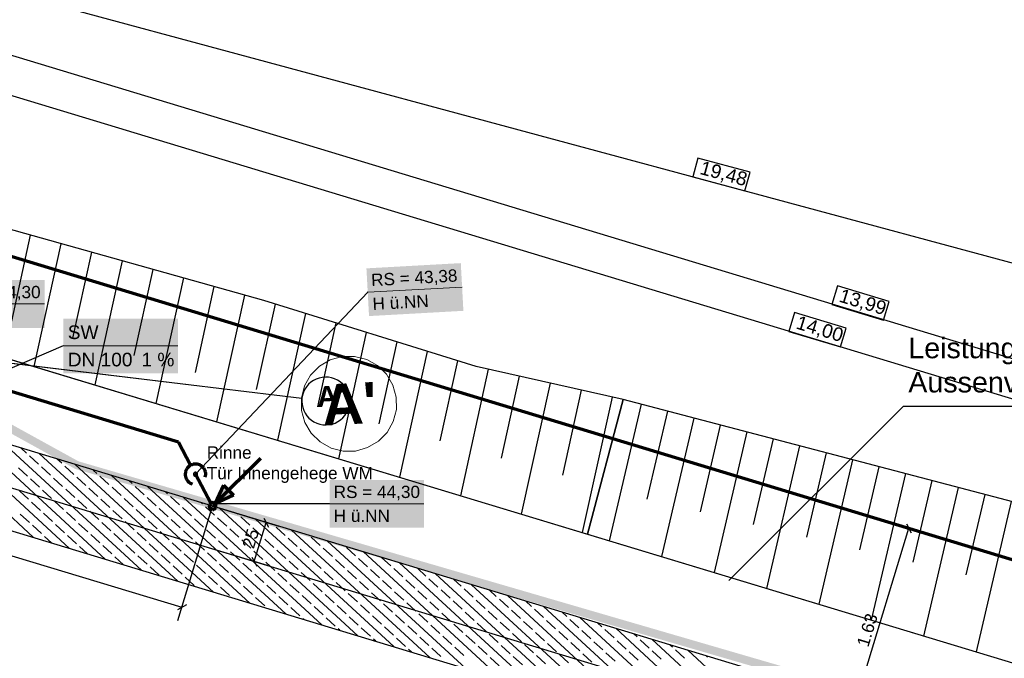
# Model space of a CAD drawing. Extents: x -779 to 790, y -208 to 633.
# Tile 214 of 232: x 237 to 381, y 318 to 411. Entities that reach past the tile are written whole.
import ezdxf
from ezdxf.lldxf.tags import DXFTag

# ---------------------------------------------------------------- set-up
doc = ezdxf.new("R2010")
doc.units = 0
doc.layers.get('0').update_dxf_attribs({"lineweight": 25})
for name, color, linetype, lineweight, true_color in [('01AFU Allgemein Bemaßung-A07F5V4RWF', 7, 'Continuous', 25, 0x848484), ('02 Raster Bemaßung', 7, 'Continuous', 25, 0x848484), ('02 Raster Gebäude-A07F5V4QWF', 7, 'Continuous', 25, 0x848484), ('20 Fundament-A07F5V4OWF', 7, 'Continuous', 25, 0x848484), ('20 Magerbeton Bohrungen', 7, 'Continuous', 25, 0x848484), ('30 Baugrubenplanung', 7, 'Continuous', 25, 0x848484), ('30 Baugrubenplanung - Bemaßung', 7, 'Continuous', 25, 0x848484), ('S_Mass', 150, 'Continuous', 25, 0x007fff), ('S_Regenwasser_Grundleitung', 7, 'Continuous', 70, 0x0080ff), ('S_Schmutzwasser_Grundleitung', 7, 'Continuous', 70, 0x7f5f00), ('X_Mass', 150, 'Continuous', 25, 0x007fff)]:
    doc.layers.add(name, color=color, linetype=linetype, lineweight=lineweight, true_color=true_color)
for name, color, linetype, lineweight in [('02 Raster Gebäude-A07F5V53WF', 7, 'Continuous', 13), ('X_Allgemein', 7, 'Continuous', 25), ('X_Text', 7, 'Continuous', 25)]:
    doc.layers.add(name, color=color, linetype=linetype, lineweight=lineweight)
doc.styles.get("Standard").update_dxf_attribs({"font": 'arial.ttf'})
tags = doc.linetypes.add('Raster-A07F5V4TWF', pattern=[0.2, 0.1, -0.05, 0, -0.05]).pattern_tags.tags
tags[10:11] = [DXFTag(74, 4), DXFTag(75, 0), DXFTag(340, '0'), DXFTag(46, 1.0), DXFTag(50, 0.0), DXFTag(44, 0.0), DXFTag(45, 0.0)]
tags[8:9] = [DXFTag(74, 4), DXFTag(75, 0), DXFTag(340, '0'), DXFTag(46, 1.0), DXFTag(50, 0.0), DXFTag(44, 0.0), DXFTag(45, 0.0)]
tags[6:7] = [DXFTag(74, 4), DXFTag(75, 0), DXFTag(340, '0'), DXFTag(46, 1.0), DXFTag(50, 0.0), DXFTag(44, 0.0), DXFTag(45, 0.0)]
tags[4:5] = [DXFTag(74, 4), DXFTag(75, 0), DXFTag(340, '0'), DXFTag(46, 1.0), DXFTag(50, 0.0), DXFTag(44, 0.0), DXFTag(45, 0.0)]
tags = doc.linetypes.add('Raster-A07F5V57WF', pattern=[0.2, 0.1, -0.05, 0, -0.05]).pattern_tags.tags
tags[10:11] = [DXFTag(74, 4), DXFTag(75, 0), DXFTag(340, '0'), DXFTag(46, 1.0), DXFTag(50, 0.0), DXFTag(44, 0.0), DXFTag(45, 0.0)]
tags[8:9] = [DXFTag(74, 4), DXFTag(75, 0), DXFTag(340, '0'), DXFTag(46, 1.0), DXFTag(50, 0.0), DXFTag(44, 0.0), DXFTag(45, 0.0)]
tags[6:7] = [DXFTag(74, 4), DXFTag(75, 0), DXFTag(340, '0'), DXFTag(46, 1.0), DXFTag(50, 0.0), DXFTag(44, 0.0), DXFTag(45, 0.0)]
tags[4:5] = [DXFTag(74, 4), DXFTag(75, 0), DXFTag(340, '0'), DXFTag(46, 1.0), DXFTag(50, 0.0), DXFTag(44, 0.0), DXFTag(45, 0.0)]
tags = doc.linetypes.add('Wipeout_Contour-A07F5V4SWF', pattern=[1, 0, -1]).pattern_tags.tags
tags[6:7] = [DXFTag(74, 4), DXFTag(75, 0), DXFTag(340, '0'), DXFTag(46, 1.0), DXFTag(50, 0.0), DXFTag(44, 0.0), DXFTag(45, 0.0)]
tags[4:5] = [DXFTag(74, 4), DXFTag(75, 0), DXFTag(340, '0'), DXFTag(46, 1.0), DXFTag(50, 0.0), DXFTag(44, 0.0), DXFTag(45, 0.0)]

# ---------------------------------------------------------------- blocks, each defined once
blk = doc.blocks.new('Referenz-A07F5V4VWF', base_point=(-401.42, -176.34))
at = {"color": 0, "linetype": 'ByBlock', "lineweight": -2, "ltscale": 12.5}
for p, q in [((272.32, 369.97), (184.3, 394.66)), ((303.38, 360.29), (272.32, 369.97)), ((134.01, 366.96), (464.72, 266.69)), ((324.9, 355.47), (303.38, 360.29)), ((449.33, 283.89), (202.64, 358.69)), ((430.26, 327.81), (324.9, 355.47)), ((206.04, 345.12), (464.72, 266.69))]:
    blk.add_line(p, q, dxfattribs=at)
at = {"layer": '01AFU Allgemein Bemaßung-A07F5V4RWF', "color": 0, "lineweight": -2}
blk.add_line((493.19, 327.69), (225.37, 408.89), dxfattribs=at)
at = {"layer": '01AFU Allgemein Bemaßung-A07F5V4RWF', "color": 0, "linetype": 'Wipeout_Contour-A07F5V4SWF', "lineweight": -2, "ltscale": 1.625}
for p, q in [((356.32, 372.15), (355.49, 369.41)), ((363.88, 369.85), (356.32, 372.15)), ((355.49, 369.41), (363.05, 367.12)), ((363.05, 367.12), (363.88, 369.85))]:
    blk.add_line(p, q, dxfattribs=at)
at = {"layer": '02 Raster Bemaßung', "color": 0, "lineweight": -2}
blk.add_line((218.96, 404.98), (487, 323.71), dxfattribs=at)
at = {"layer": '02 Raster Bemaßung', "color": 0, "linetype": 'Wipeout_Contour-A07F5V4SWF', "lineweight": -2, "ltscale": 1.625}
for p, q in [((350.02, 368.2), (349.19, 365.46)), ((357.58, 365.91), (350.02, 368.2)), ((349.19, 365.46), (356.75, 363.17)), ((356.75, 363.17), (357.58, 365.91))]:
    blk.add_line(p, q, dxfattribs=at)
at = {"layer": '02 Raster Gebäude-A07F5V4QWF', "color": 0, "linetype": 'Raster-A07F5V4TWF', "lineweight": -2, "ltscale": 187.5}
for p, q in [((458.12, 274.96), (-306.45, 506.77)), ((213.85, 363.38), (277.88, 355.67))]:
    blk.add_line(p, q, dxfattribs=at)
at = {"layer": '02 Raster Gebäude-A07F5V4QWF', "color": 0, "lineweight": -2}
for p, q in [((278.85, 357.7), (278.56, 357.35)), ((279.19, 358.01), (278.85, 357.7)), ((279.57, 358.26), (279.19, 358.01)), ((279.98, 358.47), (279.57, 358.26)), ((280.41, 358.62), (279.98, 358.47)), ((280.86, 358.72), (280.41, 358.62)), ((281.32, 358.75), (280.86, 358.72)), ((281.77, 358.73), (281.32, 358.75)), ((282.22, 358.64), (281.77, 358.73)), ((282.66, 358.5), (282.22, 358.64)), ((283.07, 358.3), (282.66, 358.5)), ((283.46, 358.05), (283.07, 358.3)), ((283.8, 357.75), (283.46, 358.05)), ((284.11, 357.41), (283.8, 357.75)), ((277.97, 356.12), (277.88, 355.67)), ((278.11, 356.56), (277.97, 356.12)), ((278.31, 356.97), (278.11, 356.56)), ((278.56, 357.35), (278.31, 356.97)), ((284.37, 357.04), (284.11, 357.41)), ((284.58, 356.63), (284.37, 357.04)), ((284.73, 356.2), (284.58, 356.63)), ((284.82, 355.75), (284.73, 356.2)), ((277.88, 355.67), (277.86, 355.21)), ((277.86, 355.21), (277.89, 354.76)), ((277.89, 354.76), (277.99, 354.31)), ((284.75, 354.38), (284.83, 354.83)), ((284.86, 355.29), (284.82, 355.75)), ((284.83, 354.83), (284.86, 355.29)), ((277.99, 354.31), (278.14, 353.88)), ((278.14, 353.88), (278.34, 353.47)), ((278.34, 353.47), (278.6, 353.09)), ((284.16, 353.15), (284.41, 353.54)), ((284.41, 353.54), (284.6, 353.95)), ((284.6, 353.95), (284.75, 354.38)), ((278.6, 353.09), (278.91, 352.75)), ((278.91, 352.75), (279.26, 352.45)), ((279.26, 352.45), (279.64, 352.2)), ((279.64, 352.2), (280.05, 352)), ((280.05, 352), (280.49, 351.86)), ((280.49, 351.86), (280.94, 351.78)), ((281.85, 351.79), (282.3, 351.88)), ((282.3, 351.88), (282.73, 352.03)), ((282.73, 352.03), (283.14, 352.24)), ((283.14, 352.24), (283.52, 352.5)), ((283.52, 352.5), (283.86, 352.8)), ((283.86, 352.8), (284.16, 353.15)), ((280.94, 351.78), (281.39, 351.75)), ((281.39, 351.75), (281.85, 351.79))]:
    blk.add_line(p, q, dxfattribs=at)
at = {"layer": '20 Fundament-A07F5V4OWF', "color": 0, "lineweight": -2}
for p, q in [((449.33, 283.89), (202.64, 358.69)), ((238.58, 335.25), (218.31, 353.94)), ((243.85, 333.65), (223.59, 352.34)), ((249.13, 332.05), (228.87, 350.74)), ((254.4, 330.45), (234.14, 349.14)), ((237.55, 347.63), (236.78, 348.34)), ((259.68, 328.85), (239.42, 347.54)), ((239.31, 346), (237.99, 347.22)), ((242.7, 346.14), (242.05, 346.74)), ((206.04, 345.12), (464.72, 266.69)), ((237.68, 344.24), (236.36, 345.46)), ((241.08, 344.37), (239.75, 345.59)), ((244.47, 344.51), (243.14, 345.73)), ((264.95, 327.25), (244.69, 345.94)), ((247.86, 344.65), (247.33, 345.14)), ((239.45, 342.61), (238.13, 343.83)), ((242.84, 342.75), (241.52, 343.97)), ((246.23, 342.88), (244.91, 344.1)), ((249.62, 343.02), (248.3, 344.24)), ((270.23, 325.65), (249.97, 344.34)), ((253.02, 343.16), (252.6, 343.54)), ((237.82, 340.85), (236.5, 342.07)), ((241.21, 340.98), (239.89, 342.2)), ((244.61, 341.12), (243.28, 342.34)), ((248, 341.26), (246.67, 342.48)), ((251.39, 341.39), (250.07, 342.62)), ((254.78, 341.53), (253.46, 342.75)), ((275.5, 324.06), (255.24, 342.74)), ((258.17, 341.67), (257.88, 341.94)), ((239.59, 339.22), (238.26, 340.44)), ((242.98, 339.36), (241.66, 340.58)), ((246.37, 339.49), (245.05, 340.71)), ((249.76, 339.63), (248.44, 340.85)), ((253.15, 339.77), (251.83, 340.99)), ((256.55, 339.91), (255.22, 341.13)), ((259.94, 340.04), (258.61, 341.26)), ((280.78, 322.46), (260.52, 341.14)), ((263.33, 340.18), (263.15, 340.34)), ((244.74, 337.73), (243.42, 338.95)), ((248.13, 337.87), (246.81, 339.09)), ((251.53, 338), (250.2, 339.22)), ((254.92, 338.14), (253.59, 339.36)), ((258.31, 338.28), (256.99, 339.5)), ((261.7, 338.42), (260.38, 339.64)), ((265.09, 338.55), (263.77, 339.77)), ((286.05, 320.86), (265.79, 339.54)), ((237.96, 337.45), (236.64, 338.67)), ((241.35, 337.59), (240.03, 338.81)), ((249.9, 336.24), (248.58, 337.46)), ((253.29, 336.38), (251.97, 337.6)), ((256.68, 336.51), (255.36, 337.73)), ((260.07, 336.65), (258.75, 337.87)), ((263.47, 336.79), (262.14, 338.01)), ((266.86, 336.93), (265.53, 338.15)), ((268.49, 338.69), (268.43, 338.74)), ((270.25, 337.06), (268.93, 338.28)), ((291.33, 319.26), (271.07, 337.94)), ((239.72, 335.83), (238.4, 337.05)), ((243.12, 335.96), (241.79, 337.18)), ((246.51, 336.1), (245.18, 337.32)), ((255.06, 334.75), (253.73, 335.97)), ((258.45, 334.89), (257.12, 336.11)), ((261.84, 335.02), (260.52, 336.24)), ((265.23, 335.16), (263.91, 336.38)), ((268.62, 335.3), (267.3, 336.52)), ((272.01, 335.44), (270.69, 336.66)), ((275.41, 335.57), (274.08, 336.79)), ((296.61, 317.66), (276.34, 336.34)), ((241.21, 334.45), (240.17, 335.42)), ((244.88, 334.34), (243.56, 335.56)), ((248.27, 334.47), (246.95, 335.69)), ((251.66, 334.61), (250.34, 335.83)), ((263.6, 333.4), (262.28, 334.62)), ((267, 333.53), (265.67, 334.75)), ((270.39, 333.67), (269.06, 334.89)), ((273.78, 333.81), (272.46, 335.03)), ((277.17, 333.95), (275.85, 335.17)), ((280.56, 334.08), (279.24, 335.3)), ((301.88, 316.06), (281.62, 334.74)), ((246.49, 332.85), (245.32, 333.93)), ((250.04, 332.85), (248.71, 334.07)), ((253.43, 332.98), (252.11, 334.2)), ((256.82, 333.12), (255.5, 334.34)), ((260.21, 333.26), (258.89, 334.48)), ((268.76, 331.91), (267.44, 333.13)), ((272.15, 332.04), (270.83, 333.26)), ((275.54, 332.18), (274.22, 333.4)), ((278.94, 332.32), (277.61, 333.54)), ((282.33, 332.46), (281, 333.68)), ((285.72, 332.59), (284.4, 333.81)), ((307.16, 314.46), (286.89, 333.14)), ((251.77, 331.25), (250.48, 332.44)), ((255.19, 331.36), (253.87, 332.58)), ((258.59, 331.49), (257.26, 332.71)), ((261.98, 331.63), (260.65, 332.85)), ((265.37, 331.77), (264.05, 332.99)), ((273.92, 330.42), (272.59, 331.64)), ((277.31, 330.55), (275.99, 331.77)), ((280.7, 330.69), (279.38, 331.91)), ((284.09, 330.83), (282.77, 332.05)), ((287.48, 330.97), (286.16, 332.19)), ((290.88, 331.1), (289.55, 332.32)), ((256.96, 329.73), (255.63, 330.95)), ((260.35, 329.87), (259.03, 331.09)), ((263.74, 330), (262.42, 331.22)), ((267.13, 330.14), (265.81, 331.36)), ((270.52, 330.28), (269.2, 331.5)), ((282.46, 329.06), (281.14, 330.28)), ((285.86, 329.2), (284.53, 330.42)), ((289.25, 329.34), (287.92, 330.56)), ((292.64, 329.48), (291.32, 330.7)), ((312.43, 312.86), (292.17, 331.54)), ((296.03, 329.61), (294.81, 330.74)), ((262.11, 328.24), (260.79, 329.46)), ((265.51, 328.38), (264.18, 329.6)), ((268.9, 328.51), (267.57, 329.74)), ((272.29, 328.65), (270.97, 329.87)), ((275.68, 328.79), (274.36, 330.01)), ((279.07, 328.93), (277.75, 330.15)), ((287.62, 327.57), (286.3, 328.8)), ((291.01, 327.71), (289.69, 328.93)), ((294.4, 327.85), (293.08, 329.07)), ((297.8, 327.99), (296.47, 329.21)), ((317.71, 311.26), (297.44, 329.94)), ((301.19, 328.12), (300.08, 329.14)), ((267.27, 326.75), (265.95, 327.97)), ((270.66, 326.89), (269.34, 328.11)), ((274.05, 327.03), (272.73, 328.25)), ((277.45, 327.16), (276.12, 328.38)), ((280.84, 327.3), (279.51, 328.52)), ((284.23, 327.44), (282.91, 328.66)), ((292.78, 326.08), (291.45, 327.31)), ((296.17, 326.22), (294.85, 327.44)), ((299.56, 326.36), (298.24, 327.58)), ((302.95, 326.5), (301.63, 327.72)), ((322.98, 309.66), (302.72, 328.34)), ((306.34, 326.63), (305.36, 327.55)), ((272.43, 325.26), (271.1, 326.48)), ((275.82, 325.4), (274.5, 326.62)), ((279.21, 325.54), (277.89, 326.76)), ((282.6, 325.67), (281.28, 326.89)), ((285.99, 325.81), (284.67, 327.03)), ((289.39, 325.95), (288.06, 327.17)), ((301.33, 324.73), (300, 325.95)), ((304.72, 324.87), (303.39, 326.09)), ((308.11, 325.01), (306.79, 326.23)), ((328.26, 308.06), (307.99, 326.75)), ((311.5, 325.14), (310.63, 325.95)), ((277.58, 323.77), (276.26, 324.99)), ((280.98, 323.91), (279.65, 325.13)), ((284.37, 324.05), (283.04, 325.27)), ((287.76, 324.18), (286.44, 325.4)), ((291.15, 324.32), (289.83, 325.54)), ((294.54, 324.46), (293.22, 325.68)), ((297.93, 324.6), (296.61, 325.82)), ((306.48, 323.24), (305.16, 324.46)), ((309.87, 323.38), (308.55, 324.6)), ((313.27, 323.52), (311.94, 324.74)), ((333.53, 306.46), (313.27, 325.15)), ((278.14, 323.26), (278.02, 323.36)), ((282.74, 322.28), (281.42, 323.5)), ((286.13, 322.42), (284.81, 323.64)), ((289.52, 322.56), (288.2, 323.78)), ((292.91, 322.69), (291.59, 323.91)), ((296.31, 322.83), (294.98, 324.05)), ((299.7, 322.97), (298.38, 324.19)), ((303.09, 323.11), (301.77, 324.33)), ((311.64, 321.75), (310.31, 322.97)), ((315.03, 321.89), (313.71, 323.11)), ((316.66, 323.66), (315.91, 324.35)), ((318.42, 322.03), (317.1, 323.25)), ((338.81, 304.86), (318.55, 323.55)), ((283.42, 321.66), (283.18, 321.87)), ((287.9, 320.79), (286.57, 322.01)), ((291.29, 320.93), (289.96, 322.15)), ((294.68, 321.07), (293.36, 322.29)), ((298.07, 321.2), (296.75, 322.42)), ((301.46, 321.34), (300.14, 322.56)), ((304.85, 321.48), (303.53, 322.7)), ((308.25, 321.62), (306.92, 322.84)), ((320.19, 320.4), (318.86, 321.62)), ((321.81, 322.17), (321.18, 322.75)), ((323.58, 320.54), (322.25, 321.76)), ((344.08, 303.26), (323.82, 321.95)), ((288.69, 320.06), (288.34, 320.38)), ((293.05, 319.3), (291.73, 320.52)), ((296.44, 319.44), (295.12, 320.66)), ((299.84, 319.58), (298.51, 320.8)), ((303.23, 319.71), (301.9, 320.93)), ((306.62, 319.85), (305.3, 321.07)), ((310.01, 319.99), (308.69, 321.21)), ((313.4, 320.13), (312.08, 321.35)), ((316.79, 320.26), (315.47, 321.48)), ((325.34, 318.91), (324.02, 320.13)), ((326.97, 320.68), (326.46, 321.15)), ((328.73, 319.05), (327.41, 320.27)), ((349.36, 301.66), (329.1, 320.35)), ((293.97, 318.46), (293.49, 318.89)), ((298.21, 317.81), (296.89, 319.03)), ((301.6, 317.95), (300.28, 319.17)), ((304.99, 318.09), (303.67, 319.31)), ((308.38, 318.22), (307.06, 319.44)), ((311.78, 318.36), (310.45, 319.58)), ((315.17, 318.5), (313.84, 319.72)), ((318.56, 318.64), (317.24, 319.86)), ((321.95, 318.77), (320.63, 319.99)), ((330.5, 317.42), (329.18, 318.64)), ((332.13, 319.19), (331.73, 319.55)), ((333.89, 317.56), (332.57, 318.78)), ((354.63, 300.06), (334.37, 318.75)), ((306.76, 316.46), (305.43, 317.68)), ((310.15, 316.6), (308.83, 317.82)), ((313.54, 316.73), (312.22, 317.95)), ((316.93, 316.87), (315.61, 318.09)), ((320.32, 317.01), (319, 318.23)), ((323.72, 317.15), (322.39, 318.37)), ((327.11, 317.28), (325.78, 318.5)), ((337.28, 317.7), (337.01, 317.95))]:
    blk.add_line(p, q, dxfattribs=at)
at = {"layer": '20 Magerbeton Bohrungen', "color": 0, "lineweight": -2}
blk.add_line((206.04, 345.12), (464.72, 266.69), dxfattribs=at)
at = {"layer": '30 Baugrubenplanung', "color": 0, "lineweight": -2}
for p, q in [((272.32, 369.97), (184.3, 394.66)), ((272.32, 369.97), (184.3, 394.66)), ((138.96, 390.54), (489.95, 284.12)), ((138.96, 390.54), (319.71, 335.73)), ((238.1, 379.57), (235.33, 366.96)), ((242.58, 378.31), (238.63, 360.32)), ((247.06, 377.06), (244.29, 364.45)), ((251.54, 375.8), (247.55, 357.61)), ((256.03, 374.54), (253.26, 361.94)), ((260.51, 373.28), (256.47, 354.91)), ((264.99, 372.03), (262.22, 359.44)), ((269.47, 370.77), (265.39, 352.2)), ((273.94, 369.46), (271.19, 356.93)), ((303.38, 360.29), (272.32, 369.97)), ((303.38, 360.29), (272.32, 369.97)), ((278.4, 368.08), (274.31, 349.5)), ((282.85, 366.69), (280.15, 354.42)), ((287.3, 365.3), (283.23, 346.79)), ((291.75, 363.92), (289.12, 351.91)), ((296.21, 362.53), (292.16, 344.09)), ((300.66, 361.14), (298.08, 349.4)), ((305.15, 359.9), (301.08, 341.38)), ((324.9, 355.47), (303.38, 360.29)), ((324.9, 355.47), (303.38, 360.29)), ((309.68, 358.88), (307.05, 346.9)), ((314.22, 357.87), (310, 338.68)), ((318.75, 356.85), (316.01, 344.39)), ((323.28, 355.83), (318.92, 335.97)), ((324.9, 355.47), (319.71, 335.73)), ((319.71, 335.73), (324.9, 355.47)), ((327.53, 354.78), (322.87, 334.77)), ((430.26, 327.81), (324.9, 355.47)), ((430.26, 327.81), (324.9, 355.47)), ((331.4, 353.77), (328.4, 340.87)), ((335.27, 352.75), (330.55, 332.45)), ((339.14, 351.73), (336.18, 339.02)), ((343.01, 350.72), (338.22, 330.12)), ((346.88, 349.7), (343.97, 337.17)), ((350.75, 348.68), (345.89, 327.8)), ((354.62, 347.67), (351.75, 335.32)), ((358.5, 346.65), (353.57, 325.47)), ((362.37, 345.63), (359.54, 333.47)), ((366.24, 344.62), (361.24, 323.14)), ((370.11, 343.6), (367.32, 331.62)), ((373.98, 342.59), (368.91, 320.82)), ((377.85, 341.57), (375.1, 329.77)), ((381.72, 340.55), (376.59, 318.49)), ((319.71, 335.73), (489.95, 284.12))]:
    blk.add_line(p, q, dxfattribs=at)
at = {"layer": '30 Baugrubenplanung - Bemaßung', "color": 0, "lineweight": -2}
blk.add_line((150.87, 437.88), (527.02, 336.29), dxfattribs=at)
at = {"layer": '30 Baugrubenplanung - Bemaßung', "color": 0, "linetype": 'Wipeout_Contour-A07F5V4SWF', "lineweight": -2, "ltscale": 1.625}
for p, q in [((335.87, 390.84), (335.13, 388.09)), ((343.5, 388.78), (335.87, 390.84)), ((335.13, 388.09), (342.75, 386.03)), ((342.75, 386.03), (343.5, 388.78))]:
    blk.add_line(p, q, dxfattribs=at)
at = {"layer": '01AFU Allgemein Bemaßung-A07F5V4RWF', "color": 0, "linetype": 'ByBlock', "lineweight": -2, "ltscale": 1.625, "insert": (356.97, 371.76), "char_height": 2.0003, "attachment_point": 1, "rotation": 343.133}
blk.add_mtext('{\\fArial;13,99}', dxfattribs=at)
at = {"layer": '02 Raster Bemaßung', "color": 0, "linetype": 'ByBlock', "lineweight": -2, "ltscale": 2.25, "insert": (350.67, 367.82), "char_height": 2.0003, "attachment_point": 1, "rotation": 343.133}
blk.add_mtext('{\\fArial;14,00}', dxfattribs=at)
at = {"layer": '02 Raster Gebäude-A07F5V4QWF', "color": 0, "linetype": 'ByBlock', "lineweight": -2, "ltscale": 2.25, "insert": (279.99, 357.36), "char_height": 3.0004, "attachment_point": 1, "rotation": 3.132}
blk.add_mtext("{\\fArial|b1|i0;A'}", dxfattribs=at)
at = {"layer": '30 Baugrubenplanung - Bemaßung', "color": 0, "linetype": 'ByBlock', "lineweight": -2, "ltscale": 2.25, "insert": (336.53, 390.48), "char_height": 2.0003, "attachment_point": 1, "rotation": 344.8856}
blk.add_mtext('{\\fArial;19,48}', dxfattribs=at)
blk = doc.blocks.new('Polylinie-A07F5V4XWF', base_point=(-290.57, 305.48))
at = {"color": 0, "linetype": 'ByBlock', "lineweight": -2, "ltscale": 0.25}
for points in [[(242.67, 346.42), (167.62, 389.2), (165.14, 389.2)], [(245.15, 346.42), (242.67, 346.42), (167.62, 389.2)], [(244.69, 345.3), (245.15, 346.42), (242.67, 346.42)], [(248.98, 345.3), (244.69, 345.3), (245.15, 346.42)], [(376.65, 306.83), (248.98, 345.3), (244.69, 345.3)], [(380.94, 306.83), (376.65, 306.83), (248.98, 345.3)]]:
    blk.add_solid(points, dxfattribs=at)
blk = doc.blocks.new('Referenz-A07F5V59WF', base_point=(-759.5, -206.19))
at = {"layer": '02 Raster Gebäude-A07F5V53WF', "color": 0, "linetype": 'Raster-A07F5V57WF', "ltscale": 117.000008}
for p, q in [((458.01, 274.99), (-306.42, 506.75)), ((213.78, 363.4), (277.8, 355.69))]:
    blk.add_line(p, q, dxfattribs=at)
at = {"layer": '02 Raster Gebäude-A07F5V53WF', "color": 0, "linetype": 'Continuous', "ltscale": 117.000008}
for p, q in [((282, 361.29), (280.43, 360.36)), ((283.76, 361.78), (282, 361.29)), ((285.59, 361.8), (283.76, 361.78)), ((287.36, 361.35), (285.59, 361.8)), ((288.95, 360.45), (287.36, 361.35)), ((290.26, 359.18), (288.95, 360.45)), ((279.15, 359.05), (278.25, 357.46)), ((280.43, 360.36), (279.15, 359.05)), ((291.19, 357.6), (290.26, 359.18)), ((291.68, 355.84), (291.19, 357.6)), ((278.25, 357.46), (277.8, 355.69)), ((277.8, 355.69), (277.82, 353.86)), ((291.7, 354.02), (291.68, 355.84)), ((277.82, 353.86), (278.31, 352.1)), ((291.25, 352.25), (291.7, 354.02)), ((278.31, 352.1), (279.24, 350.53)), ((290.35, 350.65), (291.25, 352.25)), ((279.24, 350.53), (280.55, 349.25)), ((289.07, 349.35), (290.35, 350.65)), ((280.55, 349.25), (282.14, 348.36)), ((287.5, 348.42), (289.07, 349.35)), ((282.14, 348.36), (283.91, 347.9)), ((283.91, 347.9), (285.74, 347.92)), ((285.74, 347.92), (287.5, 348.42))]:
    blk.add_line(p, q, dxfattribs=at)
at = {"layer": '02 Raster Gebäude-A07F5V53WF', "color": 0, "linetype": 'Continuous', "ltscale": 117.000008, "insert": (280.64, 357.63), "char_height": 5.9996, "attachment_point": 1, "rotation": 3.1327}
blk.add_mtext("{\\fArial|b1|i0;A'}", dxfattribs=at)
blk = doc.blocks.new('Maß-A07F5V7FWF', base_point=(347.75, 304.86))
at = {"color": 0, "linetype": 'ByBlock', "lineweight": -2, "ltscale": 0.25}
for p, q in [((368.66, 336.04), (357.18, 339.52)), ((357.32, 305.52), (366.75, 336.62)), ((366.4, 337.28), (367.1, 335.96)), ((359.23, 304.94), (347.75, 308.42)), ((356.97, 306.18), (357.67, 304.86))]:
    blk.add_line(p, q, dxfattribs=at)
at = {"color": 0, "linetype": 'ByBlock', "lineweight": -2, "ltscale": 0.25, "insert": (359.08, 319.61), "char_height": 1.8, "attachment_point": 1, "rotation": 73.1337}
blk.add_mtext('{\\fArial;1.63}', dxfattribs=at)
blk = doc.blocks.new('Maß-A07F5VC1WF', base_point=(199.51, 323.11))
at = {"color": 0, "linetype": 'ByBlock', "lineweight": -2, "ltscale": 0.25}
for p, q in [((199.6, 341.34), (204.66, 358.06)), ((200.84, 343.61), (199.51, 342.9)), ((200.18, 343.26), (260.3, 325.03)), ((259.72, 323.11), (264.79, 339.83)), ((260.96, 325.38), (259.64, 324.67))]:
    blk.add_line(p, q, dxfattribs=at)
at = {"color": 0, "linetype": 'ByBlock', "lineweight": -2, "ltscale": 0.25, "insert": (228.7, 337.12), "char_height": 1.8, "attachment_point": 1, "rotation": 343.1319}
blk.add_mtext('{\\fArial;3.14}', dxfattribs=at)
blk = doc.blocks.new('Maß-A07F5VC3WF', base_point=(263.05, 331.06))
at = {"color": 0, "linetype": 'ByBlock', "lineweight": -2, "ltscale": 0.25}
for p, q in [((274.56, 336.87), (264.79, 339.83)), ((270.9, 331.72), (272.64, 337.45)), ((272.29, 338.11), (272.99, 336.79)), ((272.82, 331.14), (263.05, 334.1)), ((270.55, 332.38), (271.26, 331.06))]:
    blk.add_line(p, q, dxfattribs=at)
at = {"color": 0, "linetype": 'ByBlock', "lineweight": -2, "ltscale": 0.25, "insert": (269.09, 334.03), "char_height": 1.8, "attachment_point": 1, "rotation": 73.1337}
blk.add_mtext('{\\fArial;25}', dxfattribs=at)

msp = doc.modelspace()

# ---------------------------------------------------------------- linework, layer by layer
at = {"layer": 'S_Mass'}
for p, q in [((287.51, 371.19), (262.29, 344.52)), ((287.51, 371.2), (287.5, 371.2)), ((287.5, 371.2), (287.5, 371.2)), ((287.5, 371.2), (287.5, 371.2)), ((287.5, 371.2), (287.5, 371.2)), ((287.5, 371.2), (287.5, 371.2)), ((287.5, 371.2), (287.5, 371.2)), ((287.5, 371.2), (287.5, 371.2)), ((287.5, 371.2), (287.5, 371.19)), ((287.5, 371.19), (287.5, 371.19)), ((287.5, 371.19), (287.5, 371.19)), ((287.5, 371.19), (287.5, 371.19)), ((287.5, 371.19), (287.5, 371.19)), ((287.5, 371.19), (287.5, 371.19)), ((287.5, 371.19), (287.5, 371.19)), ((287.5, 371.19), (287.5, 371.19)), ((287.5, 371.19), (287.5, 371.19)), ((287.5, 371.19), (287.51, 371.19)), ((287.52, 371.2), (287.51, 371.2)), ((287.51, 371.2), (287.51, 371.2)), ((287.51, 371.2), (287.51, 371.2)), ((287.51, 371.2), (287.51, 371.2)), ((287.51, 371.2), (287.51, 371.2)), ((287.51, 371.2), (287.51, 371.2)), ((287.51, 371.2), (287.51, 371.2)), ((287.51, 371.2), (287.51, 371.2)), ((287.51, 371.19), (287.51, 371.18)), ((287.51, 371.18), (287.51, 371.19)), ((287.51, 371.19), (287.52, 371.19)), ((287.51, 371.18), (287.51, 371.18)), ((287.51, 371.18), (287.51, 371.18)), ((287.51, 371.18), (287.51, 371.18)), ((287.51, 371.18), (287.51, 371.18)), ((287.51, 371.18), (287.51, 371.18)), ((287.52, 371.19), (287.52, 371.2)), ((287.52, 371.2), (287.52, 371.2)), ((287.52, 371.2), (287.52, 371.2)), ((287.52, 371.2), (287.52, 371.2)), ((287.52, 371.2), (287.52, 371.2)), ((287.52, 371.2), (287.52, 371.2)), ((287.52, 371.2), (287.52, 371.2)), ((287.52, 371.19), (287.52, 371.19)), ((287.52, 371.19), (287.52, 371.19)), ((287.52, 371.19), (287.52, 371.19)), ((287.52, 371.19), (287.52, 371.19)), ((287.52, 371.19), (287.52, 371.19)), ((287.52, 371.19), (287.52, 371.19)), ((287.52, 371.19), (287.52, 371.19)), ((287.52, 371.19), (287.52, 371.19)), ((262, 344.59), (261.99, 344.56)), ((262.01, 344.63), (262, 344.59)), ((262.03, 344.67), (262.01, 344.63)), ((262.05, 344.7), (262.03, 344.67)), ((262.07, 344.73), (262.05, 344.7)), ((262.1, 344.75), (262.07, 344.73)), ((262.14, 344.78), (262.1, 344.75)), ((262.17, 344.79), (262.14, 344.78)), ((262.21, 344.81), (262.17, 344.79)), ((262.25, 344.81), (262.21, 344.81)), ((262.22, 344.59), (262.21, 344.58)), ((262.23, 344.6), (262.22, 344.59)), ((262.24, 344.6), (262.23, 344.6)), ((262.25, 344.61), (262.24, 344.6)), ((262.29, 344.82), (262.25, 344.81)), ((262.26, 344.61), (262.25, 344.61)), ((262.27, 344.62), (262.26, 344.61)), ((262.29, 344.62), (262.27, 344.62)), ((262.33, 344.81), (262.29, 344.82)), ((262.3, 344.62), (262.29, 344.62)), ((262.31, 344.61), (262.3, 344.62)), ((262.32, 344.61), (262.31, 344.61)), ((262.34, 344.6), (262.32, 344.61)), ((262.36, 344.81), (262.33, 344.81)), ((262.35, 344.6), (262.34, 344.6)), ((262.36, 344.59), (262.35, 344.6)), ((262.4, 344.79), (262.36, 344.81)), ((262.37, 344.58), (262.36, 344.59)), ((262.44, 344.78), (262.4, 344.79)), ((262.47, 344.75), (262.44, 344.78)), ((262.5, 344.73), (262.47, 344.75)), ((262.52, 344.7), (262.5, 344.73)), ((262.55, 344.67), (262.52, 344.7)), ((262.56, 344.63), (262.55, 344.67)), ((262.58, 344.59), (262.56, 344.63)), ((262.58, 344.56), (262.58, 344.59)), ((261.99, 344.56), (261.99, 344.52)), ((261.99, 344.52), (261.99, 344.48)), ((261.99, 344.48), (262, 344.44)), ((262, 344.44), (262.01, 344.4)), ((262.01, 344.4), (262.03, 344.37)), ((262.03, 344.37), (262.05, 344.33)), ((262.05, 344.33), (262.07, 344.3)), ((262.07, 344.3), (262.1, 344.28)), ((262.1, 344.28), (262.14, 344.26)), ((262.14, 344.26), (262.17, 344.24)), ((262.17, 344.24), (262.21, 344.23)), ((262.2, 344.57), (262.19, 344.55)), ((262.19, 344.55), (262.19, 344.54)), ((262.19, 344.54), (262.19, 344.53)), ((262.19, 344.53), (262.19, 344.52)), ((262.19, 344.52), (262.19, 344.5)), ((262.19, 344.5), (262.19, 344.49)), ((262.19, 344.49), (262.19, 344.48)), ((262.19, 344.48), (262.2, 344.47)), ((262.21, 344.58), (262.2, 344.57)), ((262.2, 344.47), (262.21, 344.46)), ((262.21, 344.46), (262.22, 344.45)), ((262.21, 344.23), (262.25, 344.22)), ((262.22, 344.45), (262.23, 344.44)), ((262.23, 344.44), (262.24, 344.43)), ((262.24, 344.43), (262.25, 344.42)), ((262.25, 344.42), (262.26, 344.42)), ((262.25, 344.22), (262.29, 344.22)), ((262.26, 344.42), (262.27, 344.42)), ((262.27, 344.42), (262.29, 344.42)), ((262.29, 344.42), (262.3, 344.42)), ((262.29, 344.22), (262.33, 344.22)), ((262.3, 344.42), (262.31, 344.42)), ((262.31, 344.42), (262.32, 344.42)), ((262.32, 344.42), (262.34, 344.43)), ((262.33, 344.22), (262.36, 344.23)), ((262.34, 344.43), (262.35, 344.44)), ((262.35, 344.44), (262.36, 344.45)), ((262.36, 344.45), (262.37, 344.46)), ((262.36, 344.23), (262.4, 344.24)), ((262.37, 344.57), (262.37, 344.58)), ((262.38, 344.55), (262.37, 344.57)), ((262.37, 344.47), (262.38, 344.48)), ((262.37, 344.46), (262.37, 344.47)), ((262.38, 344.54), (262.38, 344.55)), ((262.39, 344.53), (262.38, 344.54)), ((262.38, 344.49), (262.39, 344.5)), ((262.38, 344.48), (262.38, 344.49)), ((262.39, 344.52), (262.39, 344.53)), ((262.39, 344.5), (262.39, 344.52)), ((262.4, 344.24), (262.44, 344.26)), ((262.44, 344.26), (262.47, 344.28)), ((262.47, 344.28), (262.5, 344.3)), ((262.5, 344.3), (262.52, 344.33)), ((262.52, 344.33), (262.55, 344.37)), ((262.55, 344.37), (262.56, 344.4)), ((262.56, 344.4), (262.58, 344.44)), ((262.59, 344.52), (262.58, 344.56)), ((262.58, 344.48), (262.59, 344.52)), ((262.58, 344.44), (262.58, 344.48)), ((264.87, 340.3), (264.85, 340.26)), ((264.85, 340.26), (264.85, 340.23)), ((264.88, 340.34), (264.87, 340.3)), ((264.91, 340.37), (264.88, 340.34)), ((264.93, 340.4), (264.91, 340.37)), ((264.96, 340.42), (264.93, 340.4)), ((264.99, 340.45), (264.96, 340.42)), ((265.03, 340.46), (264.99, 340.45)), ((265.07, 340.48), (265.03, 340.46)), ((265.1, 340.48), (265.07, 340.48)), ((265.08, 340.27), (265.07, 340.26)), ((265.09, 340.27), (265.08, 340.27)), ((265.11, 340.28), (265.09, 340.27)), ((265.14, 340.49), (265.1, 340.48)), ((265.12, 340.28), (265.11, 340.28)), ((265.13, 340.29), (265.12, 340.28)), ((265.14, 340.29), (265.13, 340.29)), ((265.18, 340.48), (265.14, 340.49)), ((265.16, 340.29), (265.14, 340.29)), ((265.17, 340.28), (265.16, 340.29)), ((265.18, 340.28), (265.17, 340.28)), ((265.22, 340.48), (265.18, 340.48)), ((265.19, 340.27), (265.18, 340.28)), ((265.2, 340.27), (265.19, 340.27)), ((265.21, 340.26), (265.2, 340.27)), ((265.26, 340.46), (265.22, 340.48)), ((265.29, 340.45), (265.26, 340.46)), ((265.33, 340.42), (265.29, 340.45)), ((265.36, 340.4), (265.33, 340.42)), ((265.38, 340.37), (265.36, 340.4)), ((265.4, 340.34), (265.38, 340.37)), ((265.42, 340.3), (265.4, 340.34)), ((265.43, 340.26), (265.42, 340.3)), ((265.44, 340.23), (265.43, 340.26)), ((264.85, 340.23), (264.84, 340.19)), ((264.84, 340.19), (264.85, 340.15)), ((264.85, 340.15), (264.85, 340.11)), ((264.85, 340.11), (264.87, 340.07)), ((264.87, 340.07), (264.88, 340.04)), ((264.88, 340.04), (264.91, 340)), ((264.91, 340), (264.93, 339.97)), ((264.93, 339.97), (264.96, 339.95)), ((264.96, 339.95), (264.99, 339.93)), ((264.99, 339.93), (265.03, 339.91)), ((265.03, 339.91), (265.07, 339.9)), ((265.05, 340.21), (265.04, 340.2)), ((265.04, 340.2), (265.04, 340.19)), ((265.04, 340.19), (265.04, 340.17)), ((265.04, 340.17), (265.05, 340.16)), ((265.06, 340.24), (265.05, 340.22)), ((265.05, 340.22), (265.05, 340.21)), ((265.05, 340.16), (265.05, 340.15)), ((265.05, 340.15), (265.06, 340.14)), ((265.07, 340.26), (265.06, 340.25)), ((265.06, 340.25), (265.06, 340.24)), ((265.06, 340.14), (265.06, 340.13)), ((265.06, 340.13), (265.07, 340.12)), ((265.07, 340.12), (265.08, 340.11)), ((265.07, 339.9), (265.1, 339.89)), ((265.08, 340.11), (265.09, 340.1)), ((265.09, 340.1), (265.11, 340.09)), ((265.1, 339.89), (265.14, 339.89)), ((265.11, 340.09), (265.12, 340.09)), ((265.12, 340.09), (265.13, 340.09)), ((265.13, 340.09), (265.14, 340.09)), ((281.92, 340.19), (265.14, 340.19)), ((265.14, 340.09), (265.16, 340.09)), ((265.14, 339.89), (265.18, 339.89)), ((265.16, 340.09), (265.17, 340.09)), ((265.17, 340.09), (265.18, 340.09)), ((265.18, 340.09), (265.19, 340.1)), ((265.18, 339.89), (265.22, 339.9)), ((265.19, 340.1), (265.2, 340.11)), ((265.2, 340.11), (265.21, 340.12)), ((265.22, 340.25), (265.21, 340.26)), ((265.21, 340.12), (265.22, 340.13)), ((265.23, 340.24), (265.22, 340.25)), ((265.22, 340.13), (265.23, 340.14)), ((265.22, 339.9), (265.26, 339.91)), ((265.24, 340.22), (265.23, 340.24)), ((265.23, 340.14), (265.24, 340.15)), ((265.24, 340.21), (265.24, 340.22)), ((265.24, 340.2), (265.24, 340.21)), ((265.24, 340.19), (265.24, 340.2)), ((265.24, 340.17), (265.24, 340.19)), ((265.24, 340.16), (265.24, 340.17)), ((265.24, 340.15), (265.24, 340.16)), ((265.26, 339.91), (265.29, 339.93)), ((265.29, 339.93), (265.33, 339.95)), ((265.33, 339.95), (265.36, 339.97)), ((265.36, 339.97), (265.38, 340)), ((265.38, 340), (265.4, 340.04)), ((265.4, 340.04), (265.42, 340.07)), ((265.42, 340.07), (265.43, 340.11)), ((265.43, 340.11), (265.44, 340.15)), ((265.44, 340.19), (265.44, 340.23)), ((265.44, 340.15), (265.44, 340.19)), ((281.92, 340.19), (281.91, 340.19)), ((281.91, 340.19), (281.91, 340.19)), ((281.91, 340.19), (281.91, 340.19)), ((281.91, 340.19), (281.91, 340.19)), ((281.91, 340.19), (281.91, 340.19)), ((281.91, 340.19), (281.91, 340.19)), ((281.91, 340.19), (281.91, 340.19)), ((281.91, 340.19), (281.91, 340.19)), ((281.91, 340.19), (281.91, 340.18)), ((281.91, 340.18), (281.91, 340.18)), ((281.91, 340.18), (281.91, 340.18)), ((281.91, 340.18), (281.91, 340.18)), ((281.91, 340.18), (281.91, 340.18)), ((281.91, 340.18), (281.91, 340.18)), ((281.91, 340.18), (281.91, 340.18)), ((281.91, 340.18), (281.92, 340.18)), ((281.93, 340.19), (281.92, 340.2)), ((281.92, 340.2), (281.92, 340.2)), ((281.92, 340.2), (281.92, 340.2)), ((281.92, 340.2), (281.92, 340.2)), ((281.92, 340.2), (281.92, 340.2)), ((281.92, 340.2), (281.92, 340.2)), ((281.92, 340.2), (281.92, 340.2)), ((281.92, 340.2), (281.92, 340.19)), ((281.92, 340.18), (281.92, 340.18)), ((281.92, 340.18), (281.92, 340.18)), ((281.92, 340.18), (281.92, 340.18)), ((281.92, 340.18), (281.92, 340.18)), ((281.92, 340.18), (281.92, 340.18)), ((281.92, 340.18), (281.92, 340.18)), ((281.92, 340.18), (281.92, 340.18)), ((281.92, 340.18), (281.93, 340.18)), ((281.93, 340.19), (281.93, 340.19)), ((281.93, 340.19), (281.93, 340.19)), ((281.93, 340.19), (281.93, 340.19)), ((281.93, 340.19), (281.93, 340.19)), ((281.93, 340.19), (281.93, 340.19)), ((281.93, 340.19), (281.93, 340.19)), ((281.93, 340.19), (281.93, 340.19)), ((281.93, 340.19), (281.93, 340.19)), ((281.93, 340.18), (281.93, 340.19)), ((281.93, 340.18), (281.93, 340.18)), ((281.93, 340.18), (281.93, 340.18)), ((281.93, 340.18), (281.93, 340.18)), ((281.93, 340.18), (281.93, 340.18)), ((281.93, 340.18), (281.93, 340.18)), ((281.93, 340.18), (281.93, 340.18)), ((281.93, 340.18), (281.93, 340.18))]:
    msp.add_line(p, q, dxfattribs=at)
at = {"layer": 'S_Mass', "lineweight": 18}
for p, q in [((287.51, 371.19), (301.33, 371.96)), ((226.36, 369.47), (240.2, 369.47)), ((281.92, 340.19), (295.75, 340.19))]:
    msp.add_line(p, q, dxfattribs=at)
at = {"layer": 'S_Mass', "color": 7, "true_color": 0xffffff}
for points in [[(301.18, 374.69), (287.32, 374.69), (301.14, 375.46)], [(287.66, 368.47), (301.18, 374.69), (287.32, 374.69)], [(301.52, 368.47), (287.66, 368.47), (301.18, 374.69)], [(226.36, 365.97), (240.2, 365.97), (226.36, 372.97)], [(240.2, 365.97), (226.36, 372.97), (240.2, 372.97)], [(287.7, 367.7), (301.52, 368.47), (287.66, 368.47)], [(281.92, 336.69), (295.75, 336.69), (281.92, 343.69)], [(295.75, 336.69), (281.92, 343.69), (295.75, 343.69)]]:
    msp.add_solid(points, dxfattribs=at)
at = {"layer": 'S_Regenwasser_Grundleitung'}
msp.add_line((162.67, 398.5), (419.41, 320.66), dxfattribs=at)
at = {"layer": 'S_Schmutzwasser_Grundleitung'}
for p, q in [((259.78, 349.2), (176.02, 374.59)), ((261.58, 345.84), (259.78, 349.2)), ((265.14, 340.19), (271.86, 346.9)), ((260.81, 344.76), (260.79, 344.56)), ((260.85, 344.95), (260.81, 344.76)), ((260.92, 345.13), (260.85, 344.95)), ((261.01, 345.31), (260.92, 345.13)), ((261.13, 345.47), (261.01, 345.31)), ((261.26, 345.61), (261.13, 345.47)), ((261.41, 345.74), (261.26, 345.61)), ((261.58, 345.84), (261.41, 345.74)), ((261.76, 345.92), (261.58, 345.84)), ((261.95, 345.98), (261.76, 345.92)), ((262.14, 346.01), (261.95, 345.98)), ((262.34, 346.02), (262.14, 346.01)), ((262.53, 346), (262.34, 346.02)), ((262.72, 345.95), (262.53, 346)), ((262.91, 345.88), (262.72, 345.95)), ((263.08, 345.79), (262.91, 345.88)), ((263.24, 345.68), (263.08, 345.79)), ((263.38, 345.54), (263.24, 345.68)), ((263.51, 345.39), (263.38, 345.54)), ((263.61, 345.22), (263.51, 345.39)), ((263.69, 345.04), (263.61, 345.22)), ((263.75, 344.86), (263.69, 345.04)), ((263.78, 344.66), (263.75, 344.86)), ((263.79, 344.47), (263.78, 344.66)), ((260.79, 344.56), (260.79, 344.37)), ((260.79, 344.37), (260.83, 344.18)), ((260.83, 344.18), (260.88, 343.99)), ((260.88, 343.99), (260.96, 343.81)), ((260.96, 343.81), (261.07, 343.64)), ((261.07, 343.64), (261.19, 343.49)), ((261.19, 343.49), (261.33, 343.36)), ((261.33, 343.36), (261.49, 343.24)), ((261.49, 343.24), (261.67, 343.15)), ((261.67, 343.15), (261.85, 343.08)), ((264.55, 340.27), (262.29, 344.52)), ((263.72, 344.08), (263.77, 344.27)), ((263.77, 344.27), (263.79, 344.47)), ((266.41, 342.9), (265.14, 340.19)), ((266.41, 342.9), (267.86, 341.45)), ((264.54, 340.27), (264.49, 340.23)), ((264.6, 340.29), (264.54, 340.27)), ((264.66, 340.32), (264.6, 340.29)), ((264.73, 340.33), (264.66, 340.32)), ((264.79, 340.33), (264.73, 340.33)), ((264.86, 340.33), (264.79, 340.33)), ((264.92, 340.32), (264.86, 340.33)), ((264.98, 340.29), (264.92, 340.32)), ((265.04, 340.27), (264.98, 340.29)), ((265.09, 340.23), (265.04, 340.27)), ((267.86, 341.45), (265.14, 340.19)), ((264.31, 339.96), (264.29, 339.9)), ((264.29, 339.9), (264.29, 339.83)), ((264.29, 339.83), (264.29, 339.77)), ((264.29, 339.77), (264.31, 339.7)), ((264.33, 340.02), (264.31, 339.96)), ((264.31, 339.7), (264.33, 339.64)), ((264.36, 340.08), (264.33, 340.02)), ((264.33, 339.64), (264.36, 339.58)), ((264.39, 340.14), (264.36, 340.08)), ((264.36, 339.58), (264.39, 339.53)), ((264.44, 340.19), (264.39, 340.14)), ((264.39, 339.53), (264.44, 339.48)), ((264.49, 340.23), (264.44, 340.19)), ((264.44, 339.48), (264.49, 339.44)), ((264.49, 339.44), (264.54, 339.4)), ((264.54, 339.4), (264.6, 339.37)), ((264.6, 339.37), (264.66, 339.35)), ((264.66, 339.35), (264.73, 339.34)), ((264.73, 339.34), (264.79, 339.33)), ((264.79, 339.33), (264.86, 339.34)), ((264.86, 339.34), (264.92, 339.35)), ((264.92, 339.35), (264.98, 339.37)), ((264.98, 339.37), (265.04, 339.4)), ((265.04, 339.4), (265.09, 339.44)), ((265.14, 340.19), (265.09, 340.23)), ((265.09, 339.44), (265.14, 339.48)), ((265.19, 340.14), (265.14, 340.19)), ((265.14, 339.48), (265.19, 339.53)), ((265.22, 340.08), (265.19, 340.14)), ((265.19, 339.53), (265.22, 339.58)), ((265.25, 340.02), (265.22, 340.08)), ((265.22, 339.58), (265.25, 339.64)), ((265.27, 339.96), (265.25, 340.02)), ((265.25, 339.64), (265.27, 339.7)), ((265.29, 339.9), (265.27, 339.96)), ((265.27, 339.7), (265.29, 339.77)), ((265.29, 339.83), (265.29, 339.9)), ((265.29, 339.77), (265.29, 339.83))]:
    msp.add_line(p, q, dxfattribs=at)
for points in [[(267.86, 341.45), (265.74, 341.45), (266.41, 342.9)], [(265.14, 340.19), (267.86, 341.45), (265.74, 341.45)]]:
    msp.add_solid(points, dxfattribs=at)
at = {"layer": 'X_Mass'}
for p, q in [((242.92, 363.33), (242.91, 363.33)), ((242.91, 363.33), (242.91, 363.33)), ((242.91, 363.33), (242.91, 363.33)), ((242.91, 363.33), (242.91, 363.33)), ((242.93, 363.34), (242.92, 363.34)), ((242.92, 363.34), (242.92, 363.34)), ((242.92, 363.34), (242.92, 363.34)), ((242.92, 363.34), (242.92, 363.34)), ((242.92, 363.34), (242.92, 363.34)), ((242.92, 363.34), (242.92, 363.33)), ((242.92, 363.33), (242.92, 363.33)), ((242.92, 363.33), (242.92, 363.33)), ((242.92, 363.33), (242.92, 363.33)), ((242.93, 363.33), (242.93, 363.34)), ((242.93, 363.34), (242.93, 363.34)), ((242.93, 363.34), (242.93, 363.34)), ((242.93, 363.34), (242.93, 363.34)), ((242.93, 363.33), (242.93, 363.33)), ((242.93, 363.33), (242.93, 363.33)), ((242.93, 363.33), (242.93, 363.33)), ((242.93, 363.33), (242.93, 363.33)), ((242.93, 363.33), (242.93, 363.33)), ((242.93, 363.33), (242.93, 363.33)), ((242.93, 363.33), (242.93, 363.33)), ((242.92, 363.33), (230.61, 358.05)), ((242.91, 363.33), (242.91, 363.33)), ((242.91, 363.33), (242.91, 363.32)), ((242.91, 363.32), (242.91, 363.32)), ((242.91, 363.32), (242.92, 363.32)), ((242.92, 363.32), (242.92, 363.32)), ((242.92, 363.32), (242.92, 363.32)), ((242.92, 363.32), (242.92, 363.32)), ((242.92, 363.32), (242.92, 363.32)), ((242.92, 363.32), (242.92, 363.32)), ((242.92, 363.32), (242.92, 363.32)), ((242.92, 363.32), (242.92, 363.32)), ((242.92, 363.32), (242.92, 363.32)), ((242.92, 363.32), (242.93, 363.32)), ((242.93, 363.32), (242.93, 363.33)), ((242.93, 363.33), (242.93, 363.33)), ((242.93, 363.32), (242.93, 363.32)), ((242.93, 363.32), (242.93, 363.32)), ((242.93, 363.32), (242.93, 363.32)), ((242.93, 363.32), (242.93, 363.32)), ((242.93, 363.32), (242.93, 363.32)), ((242.93, 363.32), (242.93, 363.32)), ((242.93, 363.32), (242.93, 363.32)), ((242.93, 363.32), (242.93, 363.32)), ((242.93, 363.32), (242.93, 363.32))]:
    msp.add_line(p, q, dxfattribs=at)
at = {"layer": 'X_Mass', "lineweight": 18}
msp.add_line((242.92, 363.33), (259.72, 363.33), dxfattribs=at)
at = {"layer": 'X_Mass', "color": 7, "true_color": 0xffffff}
for points in [[(242.92, 359.33), (259.72, 359.33), (242.92, 367.33)], [(259.72, 359.33), (242.92, 367.33), (259.72, 367.33)]]:
    msp.add_solid(points, dxfattribs=at)
at = {"layer": 'X_Text', "ltscale": 0.25}
for q in [(340.41, 328.93), (424.32, 354.5)]:
    msp.add_line((365.98, 354.5), q, dxfattribs=at)

# ---------------------------------------------------------------- block references
at = {"color": 8, "lineweight": 25, "ltscale": 1250, "true_color": 0x808080}
msp.add_blockref('Referenz-A07F5V59WF', (-759.5, -206.19), dxfattribs=at)
at = {"color": 8, "lineweight": 25, "ltscale": 12.5, "true_color": 0x808080}
msp.add_blockref('Referenz-A07F5V4VWF', (-401.42, -176.34), dxfattribs=at)
at = {"layer": 'S_Mass', "ltscale": 0.25}
for name, p in [('Maß-A07F5VC1WF', (199.51, 323.11)), ('Maß-A07F5VC3WF', (263.05, 331.06)), ('Maß-A07F5V7FWF', (347.75, 304.86))]:
    msp.add_blockref(name, p, dxfattribs=at)
at = {"layer": 'X_Allgemein', "color": 1, "ltscale": 0.25, "true_color": 0xff0000}
msp.add_blockref('Polylinie-A07F5V4XWF', (-290.57, 305.48), dxfattribs=at)

# ---------------------------------------------------------------- texts
at = {"layer": 'S_Mass', "char_height": 1.8, "attachment_point": 1, "rotation": 3.18}
for s, insert in [('{\\fArial;RS = 43,38}', (287.96, 373.87)), ('{\\fArial;H ü.NN}', (288.16, 370.38))]:
    msp.add_mtext(s, dxfattribs=dict(at, insert=insert))
at = {"layer": 'S_Mass', "char_height": 1.8, "attachment_point": 1}
for s, insert in [('{\\fArial;RS = 44,30}', (226.96, 372.12)), ('{\\fArial;RS = 44,30}', (282.52, 342.84)), ('{\\fArial;H ü.NN}', (282.52, 339.34))]:
    msp.add_mtext(s, dxfattribs=dict(at, insert=insert))
at = {"layer": 'X_Mass', "char_height": 2, "attachment_point": 1}
for s, insert in [('{\\fArial;SW}', (243.59, 366.33)), ('{\\fArial;DN 100}', (243.59, 362.33)), ('{\\fArial;1 %}', (254.38, 362.33))]:
    msp.add_mtext(s, dxfattribs=dict(at, insert=insert))
at = {"layer": 'X_Text', "ltscale": 0.25, "attachment_point": 1}
for s, insert, char_height in [('{\\fArial;Leistungsgrenze}', (366.67, 364.52), 3), ('{\\fArial;Aussenverlegte Grundleitungen }', (366.67, 359.51), 3), ('{\\fArial;Rinne }', (263.94, 348.6), 1.8), ('{\\fArial;Tür Innengehege WM}', (263.94, 345.59), 1.8)]:
    msp.add_mtext(s, dxfattribs=dict(at, insert=insert, char_height=char_height))

doc.saveas('drawing.dxf')
